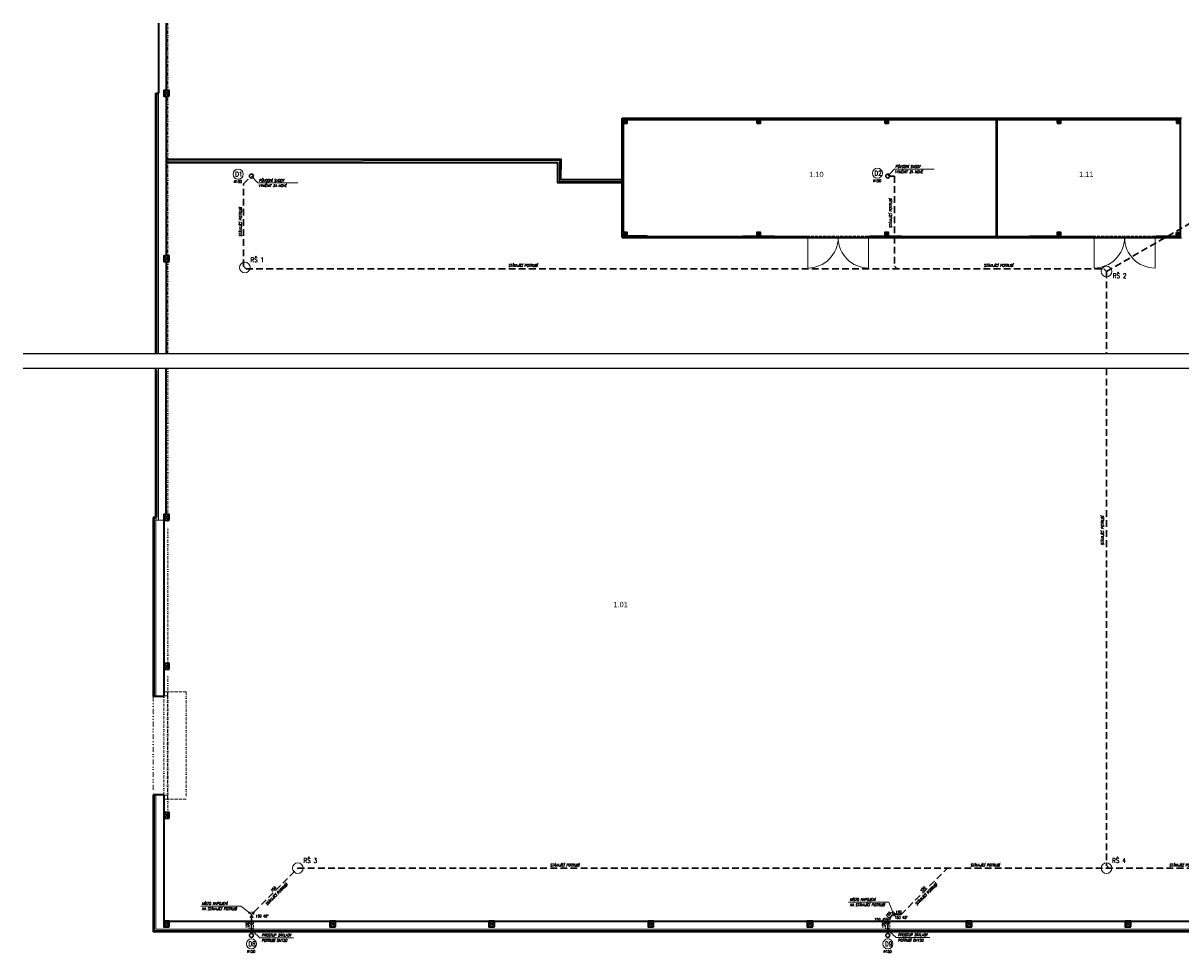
# Model space of a CAD drawing. Header units: millimetres. Extents: x -485339 to 286898, y -1189934 to 1602269.
# Tile 216 of 230: x -281413 to -237748, y 1567205 to 1602269. Entities that reach past the tile are written whole.
import ezdxf
from ezdxf.enums import TextEntityAlignment as Align

# ---------------------------------------------------------------- set-up
doc = ezdxf.new("R2010")
doc.units = ezdxf.units.MM
doc.header["$LTSCALE"] = 10
for name, pattern in [('DĚLICÍ2', [15.875, 6.35, -3.175, 0, -3.175, 0, -3.175]), ('ČÁRKOVANÁ', [19.05, 12.7, -6.35]), ('ČÁRKOVANÁ2', [9.525, 6.35, -3.175])]:
    doc.linetypes.add(name, pattern=pattern)
doc.layers.add('CKSLABA', color=7, linetype='Continuous')
doc.layers.add('Z-p_kanalizace_spl-popis', color=7, linetype='Continuous')
for name, color, linetype, lineweight in [('KÓTY_L', 7, 'Continuous', 15), ('N_dveře', 10, 'Continuous', 18), ('N_čáry_nad', 10, 'DĚLICÍ2', 18), ('N_čáry_obrys', 10, 'Continuous', 35), ('N_čáry_obrys_sokl', 5, 'Continuous', 35), ('N_čáry_obv.plášt', 212, 'Continuous', 18), ('N_čáry_obv.plášt_obrys', 212, 'Continuous', 35), ('Popis4', 1, 'Continuous', 40), ('POPISY_L', 7, 'Continuous', 15), ('SCHODY_L', 7, 'Continuous', 15), ('St__otvory_dveře', 40, 'Continuous', 18), ('St_otvory_okna', 40, 'Continuous', 18), ('St_plocha_místnosti', 250, 'Continuous', 18), ('St_sloupy_konstrukce haly', 5, 'Continuous', 35), ('St_sloupy_opláštění_půdorys', 25, 'Continuous', 35), ('St_čáry_nad', 250, 'DĚLICÍ2', 18), ('St_čáry_obrys', 5, 'Continuous', 35), ('St_čáry_plné', 250, 'Continuous', 18), ('Z-p_kanalizace_dest', 70, 'Continuous', 30)]:
    doc.layers.add(name, color=color, linetype=linetype, lineweight=lineweight)
doc.styles.add('Andy', font='arial.ttf')
doc.styles.add('SIMPLEX', font='simplex.shx', dxfattribs={"width": 0.8})
doc.styles.get("Standard").update_dxf_attribs({"font": 'simplex.shx', "width": 0.8})
doc.linetypes.add('IZOLACE', pattern='A,0.0001,-0.1,[134,ltypeshp.shx,S=0.1,R=0,X=-0.1,Y=0],-0.2,[134,ltypeshp.shx,S=0.1,R=180,X=0.1,Y=0],-0.1', length=0.4001)
doc.linetypes.add('PRERUSENI', pattern='A,60,[100,CADKON.SHX,S=2.5,R=0,X=0,Y=0],-10', length=70)
doc.linetypes.add('ZIGZAG', pattern='A,0.00254,-5.08,[131,ltypeshp.shx,S=5.08,R=0,X=-5.08,Y=0],-10.16,[131,ltypeshp.shx,S=5.08,R=180,X=5.08,Y=0],-5.08', length=20.32254)

msp = doc.modelspace()

# ---------------------------------------------------------------- linework, layer by layer
at = {"color": 255, "linetype": 'ByBlock', "lineweight": 25}
for p, q in [((-272822.7, 1568675.4), (-272916.7, 1568709.8)), ((-272822.7, 1568675.4), (-272880, 1568757.4)), ((-272802.8, 1568617.1), (-272863.6, 1568537.8)), ((-272802.8, 1568617.1), (-272741.9, 1568537.8)), ((-272797.2, 1568740), (-272698, 1568753)), ((-272711, 1568653.8), (-272698, 1568753)), ((-248797.1, 1568540), (-248698, 1568553)), ((-248711, 1568453.9), (-248698, 1568553)), ((-248586, 1568671.2), (-248649.6, 1568748.3)), ((-248586, 1568671.2), (-248593.9, 1568770.8)), ((-248491.7, 1568648.1), (-248571.1, 1568708.9)), ((-248491.7, 1568648.1), (-248571, 1568587.2)), ((-248802.7, 1568417.2), (-248863.6, 1568337.8)), ((-248802.7, 1568417.2), (-248741.9, 1568337.9))]:
    msp.add_line(p, q, dxfattribs=at)
at = {"layer": 'CKSLABA', "color": 3, "linetype": 'PRERUSENI', "ltscale": 5}
for p, q in [((-170544.2, 1589795.3), (-281412.7, 1589795.3)), ((-170544.2, 1589240.8), (-281412.7, 1589240.8))]:
    msp.add_line(p, q, dxfattribs=at)
at = {"layer": 'KÓTY_L', "color": 0, "linetype": 'ByBlock', "lineweight": 15}
for p, q in [((-272559.8, 1596243.4), (-272802.8, 1596503.5)), ((-248559.8, 1596763.5), (-248802.8, 1596503.5)), ((-248559.8, 1596763.5), (-247048.6, 1596763.5)), ((-272559.8, 1596243.4), (-271048.6, 1596243.4)), ((-274714.7, 1568968.6), (-273203.5, 1568968.6)), ((-273203.5, 1568968.6), (-272822.7, 1568675.4)), ((-250277.5, 1569116.6), (-248766.3, 1569116.6)), ((-248766.3, 1569116.6), (-248586, 1568671.2)), ((-272488.8, 1567776.7), (-272718.7, 1567998.2)), ((-272488.8, 1567776.7), (-271214.5, 1567776.7)), ((-248488.8, 1567781.8), (-248718.6, 1567998.2)), ((-248488.8, 1567781.8), (-247214.4, 1567781.8))]:
    msp.add_line(p, q, dxfattribs=at)
for centre in [(-273304.2, 1596575.2), (-249193.4, 1596608.3), (-272804.6, 1567541.3), (-248796, 1567541.3)]:
    msp.add_circle(centre, 189.8, dxfattribs=at)
at = {"layer": 'KÓTY_L', "color": 0, "linetype": 'ByBlock'}
for centre in [(-273052.8, 1593053.5), (-240552.9, 1592903.6), (-271052.8, 1570398.2), (-240552.8, 1570398.2)]:
    msp.add_circle(centre, 200, dxfattribs=at)
at = {"layer": 'N_dveře', "color": 250}
msp.add_lwpolyline([(-276112.7, 1576898.2), (-275962.7, 1576898.2), (-275962.7, 1577048.2), (-276112.7, 1577048.2)], close=True, dxfattribs=at)
at = {"layer": 'N_dveře', "color": 250, "linetype": 'DĚLICÍ2', "ltscale": 2}
for points in [[(-276112.7, 1573148.2), (-276112.7, 1576898.2)], [(-275262.7, 1577048.2), (-275962.7, 1577048.2)], [(-275962.7, 1576898.2), (-275962.7, 1573148.2)], [(-275262.7, 1577048.2), (-275262.7, 1572998.2)], [(-275262.7, 1572998.2), (-275962.7, 1572998.2)]]:
    msp.add_lwpolyline(points, dxfattribs=at)
msp.add_lwpolyline([(-276112.7, 1573148.2), (-275962.7, 1573148.2), (-275962.7, 1572998.2), (-276112.7, 1572998.2)], close=True, dxfattribs=at)
at = {"layer": 'N_čáry_nad', "color": 250, "ltscale": 3}
msp.add_lwpolyline([(-276512.7, 1576878.2), (-276512.7, 1573168.2)], dxfattribs=at)
at = {"layer": 'N_čáry_obrys', "color": 250, "ltscale": 2}
for points in [[(-276412.7, 1599623.5), (-276312.7, 1599623.5)], [(-276412.7, 1589795.3), (-276412.7, 1599623.5)], [(-276412.7, 1583628.2), (-276412.7, 1589240.8)], [(-276512.7, 1583628.2), (-276512.7, 1576878.2)], [(-276412.7, 1583628.2), (-276512.7, 1583628.2)], [(-276112.7, 1576878.2), (-276512.7, 1576878.2)], [(-276512.7, 1573168.2), (-276512.7, 1567998.2)], [(-276112.7, 1573168.2), (-276512.7, 1573168.2)], [(-276112.7, 1567998.2), (-276512.7, 1567998.2)], [(-206462.7, 1567998.2), (-276112.7, 1567998.2)]]:
    msp.add_lwpolyline(points, dxfattribs=at)
at = {"layer": 'N_čáry_obrys', "color": 250}
for points in [[(-276112.7, 1576878.2), (-276112.7, 1576898.2)], [(-276112.7, 1573168.2), (-276112.7, 1573148.2)]]:
    msp.add_lwpolyline(points, dxfattribs=at)
at = {"layer": 'N_čáry_obrys_sokl', "color": 250, "ltscale": 2}
for points in [[(-276312.7, 1602269.2), (-276312.7, 1599623.5)], [(-276012.7, 1602269.2), (-276012.7, 1599728.5)], [(-276012.7, 1599518.5), (-276012.7, 1593488.5)], [(-276012.7, 1593278.5), (-276012.7, 1589795.3)], [(-276012.7, 1583738.2), (-276012.7, 1589240.8)]]:
    msp.add_lwpolyline(points, dxfattribs=at)
at = {"layer": 'N_čáry_obv.plášt', "color": 250, "linetype": 'IZOLACE', "ltscale": 10}
msp.add_line((-206412.7, 1568048.2), (-276462.7, 1568048.2), dxfattribs=at)
for points in [[(-276362.7, 1599573.5), (-276362.7, 1589795.3)], [(-276362.7, 1589190.8), (-276362.7, 1583620.8)], [(-276462.7, 1583578.2), (-276462.7, 1576898.2)], [(-276362.7, 1583578.2), (-276462.7, 1583578.2)], [(-276462.7, 1573148.2), (-276462.7, 1568048.2)]]:
    msp.add_lwpolyline(points, dxfattribs=at)
at = {"layer": 'N_čáry_obv.plášt', "color": 250, "linetype": 'ZIGZAG'}
msp.add_lwpolyline([(-258822.7, 1596303.2), (-261187.7, 1596303.2), (-261187.7, 1597086.3), (-276012.7, 1597063.6)], dxfattribs=at)
at = {"layer": 'N_čáry_obv.plášt', "color": 250, "linetype": 'IZOLACE', "ltscale": 2}
for points in [[(-276112.7, 1576888.2), (-276512.7, 1576888.2)], [(-276112.7, 1573158.2), (-276512.7, 1573158.2)]]:
    msp.add_lwpolyline(points, dxfattribs=at)
at = {"layer": 'N_čáry_obv.plášt_obrys', "color": 250}
for points in [[(-258822.7, 1596363.2), (-261127.7, 1596363.2), (-261126.1, 1597123.4), (-276012.7, 1597123.4)], [(-258822.7, 1596243.2), (-261247.7, 1596243.2), (-261246.1, 1597003.4), (-276012.7, 1597003.4)]]:
    msp.add_lwpolyline(points, dxfattribs=at)
at = {"layer": 'SCHODY_L', "color": 0, "linetype": 'ČÁRKOVANÁ2', "lineweight": 15}
for p, q in [((-272886.8, 1568398.2), (-272718.7, 1567998.2)), ((-272886.8, 1567998.2), (-272718.7, 1568398.2)), ((-272886.8, 1567998.2), (-272886.8, 1568398.2)), ((-272718.7, 1567998.2), (-272718.7, 1568398.2)), ((-248886.8, 1568398.2), (-248718.6, 1567998.2)), ((-248886.8, 1567998.2), (-248886.8, 1568398.2)), ((-248886.8, 1567998.2), (-248718.6, 1568398.2)), ((-248718.6, 1567998.2), (-248718.6, 1568398.2))]:
    msp.add_line(p, q, dxfattribs=at)
at = {"layer": 'St__otvory_dveře', "color": 250, "ltscale": 2}
for points in [[(-251872.7, 1594183.2), (-251822.7, 1594183.2), (-251822.7, 1594233.2), (-251872.7, 1594233.2)], [(-249522.7, 1594183.2), (-249472.7, 1594183.2), (-249472.7, 1594233.2), (-249522.7, 1594233.2)], [(-241072.7, 1594183.2), (-241022.7, 1594183.2), (-241022.7, 1594233.2), (-241072.7, 1594233.2)], [(-238722.7, 1594183.2), (-238672.7, 1594183.2), (-238672.7, 1594233.2), (-238722.7, 1594233.2)]]:
    msp.add_lwpolyline(points, close=True, dxfattribs=at)
at = {"layer": 'St__otvory_dveře', "color": 250, "linetype": 'DĚLICÍ2', "ltscale": 2}
for points in [[(-249522.7, 1594233.2), (-251822.7, 1594233.2)], [(-238722.7, 1594233.2), (-241022.7, 1594233.2)], [(-249522.7, 1594183.2), (-251822.7, 1594183.2)], [(-238722.7, 1594183.2), (-241022.7, 1594183.2)]]:
    msp.add_lwpolyline(points, dxfattribs=at)
at = {"layer": 'St__otvory_dveře', "color": 250, "ltscale": 2}
for points in [[(-251822.7, 1594183.2), (-251822.7, 1593033.2)], [(-249522.7, 1594183.2), (-249522.7, 1593033.2)], [(-241022.7, 1594183.2), (-241022.7, 1593033.2)], [(-238722.7, 1594183.2), (-238722.7, 1593033.2)]]:
    msp.add_lwpolyline(points, dxfattribs=at)
for centre, start, end in [((-251822.7, 1594183.2), 270, 0), ((-249522.7, 1594183.2), 180, 270), ((-241022.7, 1594183.2), 270, 0), ((-238722.7, 1594183.2), 180, 270)]:
    msp.add_arc(centre, 1150, start, end, dxfattribs=at)
at = {"layer": 'St_otvory_okna', "color": 250, "ltscale": 2}
for points in [[(-257872.7, 1594183.2), (-256672.7, 1594183.2), (-256672.7, 1594233.2), (-257872.7, 1594233.2)], [(-257872.7, 1594183.2), (-257822.7, 1594183.2), (-257822.7, 1594233.2), (-257872.7, 1594233.2)], [(-256672.7, 1594183.2), (-256722.7, 1594183.2), (-256722.7, 1594233.2), (-256672.7, 1594233.2)], [(-256672.7, 1594183.2), (-255472.7, 1594183.2), (-255472.7, 1594233.2), (-256672.7, 1594233.2)], [(-256672.7, 1594183.2), (-256622.7, 1594183.2), (-256622.7, 1594233.2), (-256672.7, 1594233.2)], [(-255472.7, 1594183.2), (-255522.7, 1594183.2), (-255522.7, 1594233.2), (-255472.7, 1594233.2)], [(-255472.7, 1594183.2), (-254272.7, 1594183.2), (-254272.7, 1594233.2), (-255472.7, 1594233.2)], [(-255472.7, 1594183.2), (-255422.7, 1594183.2), (-255422.7, 1594233.2), (-255472.7, 1594233.2)], [(-254272.7, 1594183.2), (-254322.7, 1594183.2), (-254322.7, 1594233.2), (-254272.7, 1594233.2)], [(-253072.7, 1594183.2), (-253072.7, 1594183.2), (-253072.7, 1594233.2), (-253072.7, 1594233.2)], [(-253072.7, 1594183.2), (-253072.7, 1594183.2), (-253072.7, 1594233.2), (-253072.7, 1594233.2)], [(-253072.7, 1594183.2), (-251872.7, 1594183.2), (-251872.7, 1594233.2), (-253072.7, 1594233.2)], [(-253072.7, 1594183.2), (-253022.7, 1594183.2), (-253022.7, 1594233.2), (-253072.7, 1594233.2)], [(-251872.7, 1594183.2), (-251922.7, 1594183.2), (-251922.7, 1594233.2), (-251872.7, 1594233.2)], [(-248272.7, 1594183.2), (-247072.7, 1594183.2), (-247072.7, 1594233.2), (-248272.7, 1594233.2)], [(-248272.7, 1594183.2), (-248222.7, 1594183.2), (-248222.7, 1594233.2), (-248272.7, 1594233.2)], [(-247072.7, 1594183.2), (-247122.7, 1594183.2), (-247122.7, 1594233.2), (-247072.7, 1594233.2)], [(-247072.7, 1594183.2), (-245872.7, 1594183.2), (-245872.7, 1594233.2), (-247072.7, 1594233.2)], [(-247072.7, 1594183.2), (-247022.7, 1594183.2), (-247022.7, 1594233.2), (-247072.7, 1594233.2)], [(-245872.7, 1594183.2), (-245922.7, 1594183.2), (-245922.7, 1594233.2), (-245872.7, 1594233.2)], [(-245872.7, 1594183.2), (-244672.7, 1594183.2), (-244672.7, 1594233.2), (-245872.7, 1594233.2)], [(-245872.7, 1594183.2), (-245822.7, 1594183.2), (-245822.7, 1594233.2), (-245872.7, 1594233.2)], [(-244672.7, 1594183.2), (-244722.7, 1594183.2), (-244722.7, 1594233.2), (-244672.7, 1594233.2)], [(-244672.7, 1594183.2), (-243472.7, 1594183.2), (-243472.7, 1594233.2), (-244672.7, 1594233.2)], [(-244672.7, 1594183.2), (-244622.7, 1594183.2), (-244622.7, 1594233.2), (-244672.7, 1594233.2)], [(-243472.7, 1594183.2), (-243522.7, 1594183.2), (-243522.7, 1594233.2), (-243472.7, 1594233.2)], [(-242272.7, 1594183.2), (-241072.7, 1594183.2), (-241072.7, 1594233.2), (-242272.7, 1594233.2)], [(-242272.7, 1594183.2), (-242222.7, 1594183.2), (-242222.7, 1594233.2), (-242272.7, 1594233.2)], [(-241072.7, 1594183.2), (-241122.7, 1594183.2), (-241122.7, 1594233.2), (-241072.7, 1594233.2)]]:
    msp.add_lwpolyline(points, close=True, dxfattribs=at)
at = {"layer": 'St_sloupy_konstrukce haly', "color": 250, "ltscale": 2}
for points in [[(-276112.7, 1583528.2), (-276112.7, 1576898.2)], [(-276112.7, 1573148.2), (-276112.7, 1568398.2)], [(-276112.7, 1568398.2), (-206362.7, 1568398.2)]]:
    msp.add_lwpolyline(points, dxfattribs=at)
at = {"layer": 'St_sloupy_opláštění_půdorys', "color": 250, "ltscale": 2}
for points in [[(-275902.7, 1599518.5), (-275902.7, 1599728.5), (-276112.7, 1599728.5), (-276112.7, 1599518.5)], [(-258772.7, 1598493.2), (-258632.7, 1598493.2), (-258632.7, 1598633.2), (-258772.7, 1598633.2)], [(-253742.7, 1598493.2), (-253602.7, 1598493.2), (-253602.7, 1598633.2), (-253742.7, 1598633.2)], [(-248912.7, 1598493.2), (-248772.7, 1598493.2), (-248772.7, 1598633.2), (-248912.7, 1598633.2)], [(-242412.7, 1598493.2), (-242272.7, 1598493.2), (-242272.7, 1598633.2), (-242412.7, 1598633.2)], [(-237912.7, 1598493.2), (-237772.7, 1598493.2), (-237772.7, 1598633.2), (-237912.7, 1598633.2)], [(-258772.7, 1594233.2), (-258632.7, 1594233.2), (-258632.7, 1594373.2), (-258772.7, 1594373.2)], [(-253742.7, 1594233.2), (-253602.7, 1594233.2), (-253602.7, 1594373.2), (-253742.7, 1594373.2)], [(-248912.7, 1594233.2), (-248772.7, 1594233.2), (-248772.7, 1594373.2), (-248912.7, 1594373.2)], [(-242412.7, 1594233.2), (-242272.7, 1594233.2), (-242272.7, 1594373.2), (-242412.7, 1594373.2)], [(-237912.7, 1594373.2), (-237772.7, 1594373.2), (-237772.7, 1594233.2), (-237912.7, 1594233.2)], [(-275902.7, 1593278.5), (-275902.7, 1593488.5), (-276112.7, 1593488.5), (-276112.7, 1593278.5)], [(-275902.7, 1583528.2), (-275902.7, 1583738.2), (-276112.7, 1583738.2), (-276112.7, 1583528.2)], [(-275902.7, 1577908.2), (-275902.7, 1578118.2), (-276112.7, 1578118.2), (-276112.7, 1577908.2)], [(-275902.7, 1572288.2), (-275902.7, 1572498.2), (-276112.7, 1572498.2), (-276112.7, 1572288.2)], [(-275902.7, 1568188.2), (-275902.7, 1568398.2), (-276112.7, 1568398.2), (-276112.7, 1568188.2)], [(-269632.7, 1568188.2), (-269632.7, 1568398.2), (-269842.7, 1568398.2), (-269842.7, 1568188.2)], [(-263632.7, 1568188.2), (-263632.7, 1568398.2), (-263842.7, 1568398.2), (-263842.7, 1568188.2)], [(-257632.7, 1568188.2), (-257632.7, 1568398.2), (-257842.7, 1568398.2), (-257842.7, 1568188.2)], [(-251632.7, 1568188.2), (-251632.7, 1568398.2), (-251842.7, 1568398.2), (-251842.7, 1568188.2)], [(-245632.7, 1568188.2), (-245632.7, 1568398.2), (-245842.7, 1568398.2), (-245842.7, 1568188.2)], [(-239632.7, 1568188.2), (-239632.7, 1568398.2), (-239842.7, 1568398.2), (-239842.7, 1568188.2)]]:
    msp.add_lwpolyline(points, close=True, dxfattribs=at)
for points in [[(-276112.7, 1599518.5), (-275902.7, 1599728.5)], [(-276112.7, 1599728.5), (-275902.7, 1599518.5)], [(-258772.7, 1598633.2), (-258632.7, 1598493.2)], [(-258632.7, 1598633.2), (-258772.7, 1598493.2)], [(-253742.7, 1598633.2), (-253602.7, 1598493.2)], [(-253602.7, 1598633.2), (-253742.7, 1598493.2)], [(-248912.7, 1598633.2), (-248772.7, 1598493.2)], [(-248772.7, 1598633.2), (-248912.7, 1598493.2)], [(-242412.7, 1598633.2), (-242272.7, 1598493.2)], [(-242272.7, 1598633.2), (-242412.7, 1598493.2)], [(-237912.7, 1598633.2), (-237772.7, 1598493.2)], [(-237772.7, 1598633.2), (-237912.7, 1598493.2)], [(-258772.7, 1594373.2), (-258632.7, 1594233.2)], [(-258632.7, 1594373.2), (-258772.7, 1594233.2)], [(-253742.7, 1594373.2), (-253602.7, 1594233.2)], [(-253602.7, 1594373.2), (-253742.7, 1594233.2)], [(-248912.7, 1594373.2), (-248772.7, 1594233.2)], [(-248772.7, 1594373.2), (-248912.7, 1594233.2)], [(-242412.7, 1594373.2), (-242272.7, 1594233.2)], [(-242272.7, 1594373.2), (-242412.7, 1594233.2)], [(-237912.7, 1594233.2), (-237772.7, 1594373.2)], [(-237772.7, 1594233.2), (-237912.7, 1594373.2)], [(-276112.7, 1593278.5), (-275902.7, 1593488.5)], [(-276112.7, 1593488.5), (-275902.7, 1593278.5)], [(-276112.7, 1583528.2), (-275902.7, 1583738.2)], [(-276112.7, 1583738.2), (-275902.7, 1583528.2)], [(-276112.7, 1577908.2), (-275902.7, 1578118.2)], [(-276112.7, 1578118.2), (-275902.7, 1577908.2)], [(-276112.7, 1572288.2), (-275902.7, 1572498.2)], [(-276112.7, 1572498.2), (-275902.7, 1572288.2)], [(-276112.7, 1568188.2), (-275902.7, 1568398.2)], [(-276112.7, 1568398.2), (-275902.7, 1568188.2)], [(-269842.7, 1568188.2), (-269632.7, 1568398.2)], [(-269842.7, 1568398.2), (-269632.7, 1568188.2)], [(-263842.7, 1568188.2), (-263632.7, 1568398.2)], [(-263842.7, 1568398.2), (-263632.7, 1568188.2)], [(-257842.7, 1568188.2), (-257632.7, 1568398.2)], [(-257842.7, 1568398.2), (-257632.7, 1568188.2)], [(-251842.7, 1568188.2), (-251632.7, 1568398.2)], [(-251842.7, 1568398.2), (-251632.7, 1568188.2)], [(-245842.7, 1568188.2), (-245632.7, 1568398.2)], [(-245842.7, 1568398.2), (-245632.7, 1568188.2)], [(-239842.7, 1568188.2), (-239632.7, 1568398.2)], [(-239842.7, 1568398.2), (-239632.7, 1568188.2)]]:
    msp.add_lwpolyline(points, dxfattribs=at)
at = {"layer": 'St_čáry_nad', "color": 250, "ltscale": 2}
for points in [[(-275957.7, 1589795.3), (-275957.7, 1602269.2)], [(-275957.7, 1583478.2), (-275957.7, 1589240.8)], [(-275957.7, 1577908.2), (-275957.7, 1583268.2)], [(-275957.7, 1572338.2), (-275957.7, 1577698.2)]]:
    msp.add_lwpolyline(points, dxfattribs=at)
at = {"layer": 'St_čáry_obrys', "color": 250}
for p, q in [((-258822.7, 1596505.7), (-258822.7, 1594183.2)), ((-258822.7, 1594183.2), (-237722.7, 1594183.2))]:
    msp.add_line(p, q, dxfattribs=at)
at = {"layer": 'St_čáry_obrys', "color": 250, "ltscale": 2}
for points in [[(-258822.7, 1598683.2), (-237722.7, 1598683.2)], [(-258822.7, 1594183.2), (-258822.7, 1598683.2)], [(-258772.7, 1598633.2), (-237772.7, 1598633.2)], [(-258772.7, 1594233.2), (-258772.7, 1598633.2)], [(-244697.7, 1594233.2), (-244697.7, 1598633.2)], [(-244672.7, 1594233.2), (-244672.7, 1598633.2)], [(-237772.7, 1598633.2), (-237772.7, 1594233.2)], [(-258822.7, 1594183.2), (-257872.7, 1594183.2), (-257872.7, 1594183.2), (-257872.7, 1594233.2), (-258772.7, 1594233.2)], [(-257872.7, 1594233.2), (-257872.7, 1594183.2)], [(-254272.7, 1594233.2), (-253072.7, 1594233.2)], [(-254272.7, 1594233.2), (-254272.7, 1594183.2)], [(-253072.7, 1594233.2), (-253072.7, 1594183.2)], [(-249472.7, 1594233.2), (-248272.7, 1594233.2)], [(-249472.7, 1594233.2), (-249472.7, 1594183.2)], [(-248272.7, 1594233.2), (-248272.7, 1594183.2)], [(-243472.7, 1594233.2), (-242272.7, 1594233.2)], [(-243472.7, 1594233.2), (-243472.7, 1594183.2)], [(-242272.7, 1594233.2), (-242272.7, 1594183.2)], [(-238672.7, 1594233.2), (-237772.7, 1594233.2)], [(-238672.7, 1594233.2), (-238672.7, 1594183.2)], [(-254272.7, 1594183.2), (-253072.7, 1594183.2)], [(-249472.7, 1594183.2), (-248272.7, 1594183.2)], [(-243472.7, 1594183.2), (-242272.7, 1594183.2)], [(-238672.7, 1594183.2), (-237722.7, 1594183.2)]]:
    msp.add_lwpolyline(points, dxfattribs=at)
at = {"layer": 'St_čáry_plné', "color": 250, "ltscale": 2}
for points in [[(-276312.7, 1589795.3), (-276312.7, 1599623.5)], [(-276312.7, 1583528.2), (-276312.7, 1589240.8)], [(-276412.7, 1583528.2), (-276412.7, 1576898.2)], [(-276112.7, 1583528.2), (-276412.7, 1583528.2)], [(-276112.7, 1576898.2), (-276412.7, 1576898.2)], [(-276412.7, 1573148.2), (-276412.7, 1568098.2)], [(-276112.7, 1573148.2), (-276412.7, 1573148.2)], [(-276112.7, 1568098.2), (-276412.7, 1568098.2)], [(-206362.7, 1568098.2), (-276112.7, 1568098.2)]]:
    msp.add_lwpolyline(points, dxfattribs=at)
at = {"layer": 'Z-p_kanalizace_dest', "linetype": 'ČÁRKOVANÁ', "ltscale": 2}
for p, q in [((-248727.8, 1596503.5), (-248552.8, 1596503.5)), ((-248552.8, 1596503.5), (-248552.8, 1593103.5)), ((-240553.6, 1592903.2), (-234171.9, 1596587.7)), ((-273102.8, 1593103.5), (-273102.8, 1596203.5)), ((-273002.8, 1593003.5), (-240652.8, 1593003.5)), ((-272698, 1568753), (-271052.8, 1570398.2))]:
    msp.add_line(p, q, dxfattribs=at)
at = {"layer": 'Z-p_kanalizace_dest'}
for p, q in [((-272802.8, 1568627.1), (-272802.8, 1568617.1)), ((-272802.8, 1567939), (-272802.8, 1568557.1)), ((-272740.4, 1568710.5), (-272787.8, 1568663.2)), ((-248740.5, 1568510.6), (-248787.8, 1568463.2)), ((-248698, 1568553), (-248618.8, 1568633.3)), ((-248582.8, 1568648.2), (-248552.8, 1568648.2)), ((-248802.7, 1568427.2), (-248802.7, 1568417.2)), ((-248802.6, 1567939), (-248802.7, 1568357.2))]:
    msp.add_line(p, q, dxfattribs=at)
at = {"layer": 'Z-p_kanalizace_dest', "linetype": 'ČÁRKOVANÁ', "ltscale": 2}
for points in [[(-273102.8, 1596203.5), (-272855.8, 1596450.4)], [(-273102.8, 1593103.5), (-273002.8, 1593003.5)], [(-248552.8, 1593103.5), (-248452.8, 1593003.5)], [(-240652.8, 1593003.5), (-240552.8, 1592903.5)], [(-240552.8, 1592903.5), (-240552.8, 1589795.3)], [(-240552.8, 1589240.8), (-240552.8, 1570498.2)], [(-271052.8, 1570398.2), (-224702.8, 1570398.2)], [(-248302.8, 1568648.2), (-246552.8, 1570398.2)], [(-248491.9, 1568648.2), (-248302.8, 1568648.2)]]:
    msp.add_lwpolyline(points, dxfattribs=at)
at = {"layer": 'Z-p_kanalizace_dest'}
msp.add_lwpolyline([(-240552.8, 1570498.2), (-240452.8, 1570398.2)], dxfattribs=at)
for centre in [(-272802.8, 1596503.5), (-248802.8, 1596503.5), (-272802.8, 1567864), (-248802.8, 1567864)]:
    msp.add_circle(centre, 75, dxfattribs=at)
for centre, start, end in [((-272751.8, 1568627.1), 134.9963, 180.00199), ((-248751.8, 1568427.2), 135.00844, 180.01414), ((-248582.8, 1568597.2), 89.98586, 134.99156)]:
    msp.add_arc(centre, 51, start, end, dxfattribs=at)

# ---------------------------------------------------------------- texts
at = {"layer": 'Popis4', "color": 1, "lineweight": 30, "width": 0.8}
for s, p in [('D1', (-273415.3, 1596486.9)), ('D2', (-249304.5, 1596520)), ('RŠ 1', (-272840.7, 1593253.6)), ('RŠ 2', (-240315.6, 1592656.9)), ('RŠ 3', (-270840.7, 1570598.3)), ('RŠ 4', (-240340.7, 1570598.3)), ('D8 ', (-272915.8, 1567453)), ('D9', (-248907.1, 1567453))]:
    msp.add_text(s, height=175, dxfattribs=at).set_placement(p)
at = {"layer": 'POPISY_L', "color": 0, "lineweight": 15, "style": 'SIMPLEX', "oblique": 10, "width": 0.8}
for s, p in [('PŮVODNÍ SVODY', (-248515.7, 1596809.3)), ('PŮVODNÍ SVODY', (-272515.7, 1596289.8)), ('VYMĚNIT ZA NOVÉ', (-248528.5, 1596609.3)), ('VYMĚNIT ZA NOVÉ', (-272528.5, 1596089.8)), ('STÁVAJÍCÍ POTRUBÍ', (-263112.7, 1593082.5)), ('STÁVAJÍCÍ POTRUBÍ', (-245173.9, 1593082.5)), ('STÁVAJÍCÍ POTRUBÍ', (-261536.3, 1570466.4)), ('STÁVAJÍCÍ POTRUBÍ', (-245677.4, 1570466.4)), ('STÁVAJÍCÍ POTRUBÍ', (-238182.4, 1570466.4)), ('MÍSTO NAPOJENÍ', (-274670.6, 1569014.9)), ('NA STÁVAJÍCÍ POTRUBÍ', (-274670.4, 1568814.9)), ('MÍSTO NAPOJENÍ', (-250233.4, 1569162.9)), ('NA STÁVAJÍCÍ POTRUBÍ', (-250233.2, 1568962.9)), ('PROSTUP ZÁKLADY', (-272412.2, 1567823)), ('POTRUBÍ DN150', (-272411.9, 1567623)), ('PROSTUP ZÁKLADY', (-248412.1, 1567828.1)), ('POTRUBÍ DN150', (-248411.9, 1567628.1))]:
    msp.add_text(s, height=100, dxfattribs=at).set_placement(p)
for rotation, p in [(90, (-248642.5, 1594548.9)), (90, (-273162.3, 1594223.4)), (90, (-240650.4, 1582579.2)), (45, (-272210.7, 1568981.2)), (45, (-247705.7, 1568986.3))]:
    msp.add_text('STÁVAJÍCÍ POTRUBÍ', height=100, rotation=rotation, dxfattribs=at).set_placement(p)
at = {"layer": 'St_plocha_místnosti', "color": 250, "ltscale": 2, "style": 'Andy'}
for s, p in [('1.10', (-251766.5, 1596463.3)), ('1.11', (-241588.9, 1596466.2)), ('1.01', (-259150.8, 1580241.9))]:
    msp.add_text(s, height=200, dxfattribs=at).set_placement(p)
at = {"layer": 'Z-p_kanalizace_spl-popis', "width": 0.8}
for p in [(-273313.6, 1596243.1), (-249202.7, 1596276.2), (-272814, 1567209.1), (-248805.4, 1567209.1)]:
    msp.add_text('%%c150', height=100, dxfattribs=at).set_placement(p, align=Align.CENTER)
for rotation, p in [(45, (-271918, 1569593.3)), (45, (-247422.6, 1569588.6)), (44.98785, (-248724.4, 1568637.2)), (0.01215, (-248365, 1568694.1)), (90, (-272919.2, 1568286.4)), (90, (-248919.1, 1568291.5))]:
    msp.add_text('150 ', height=100, rotation=rotation, dxfattribs=at).set_placement(p, align=Align.CENTER)
msp.add_text('150 45°', height=100, dxfattribs=at).set_placement((-272648.2, 1568541.6))
for p in [(-249304.8, 1568409.5), (-248542.4, 1568489.3)]:
    msp.add_text('150 45°', height=100, rotation=0.01215, dxfattribs=at).set_placement(p)

doc.saveas('drawing.dxf')
